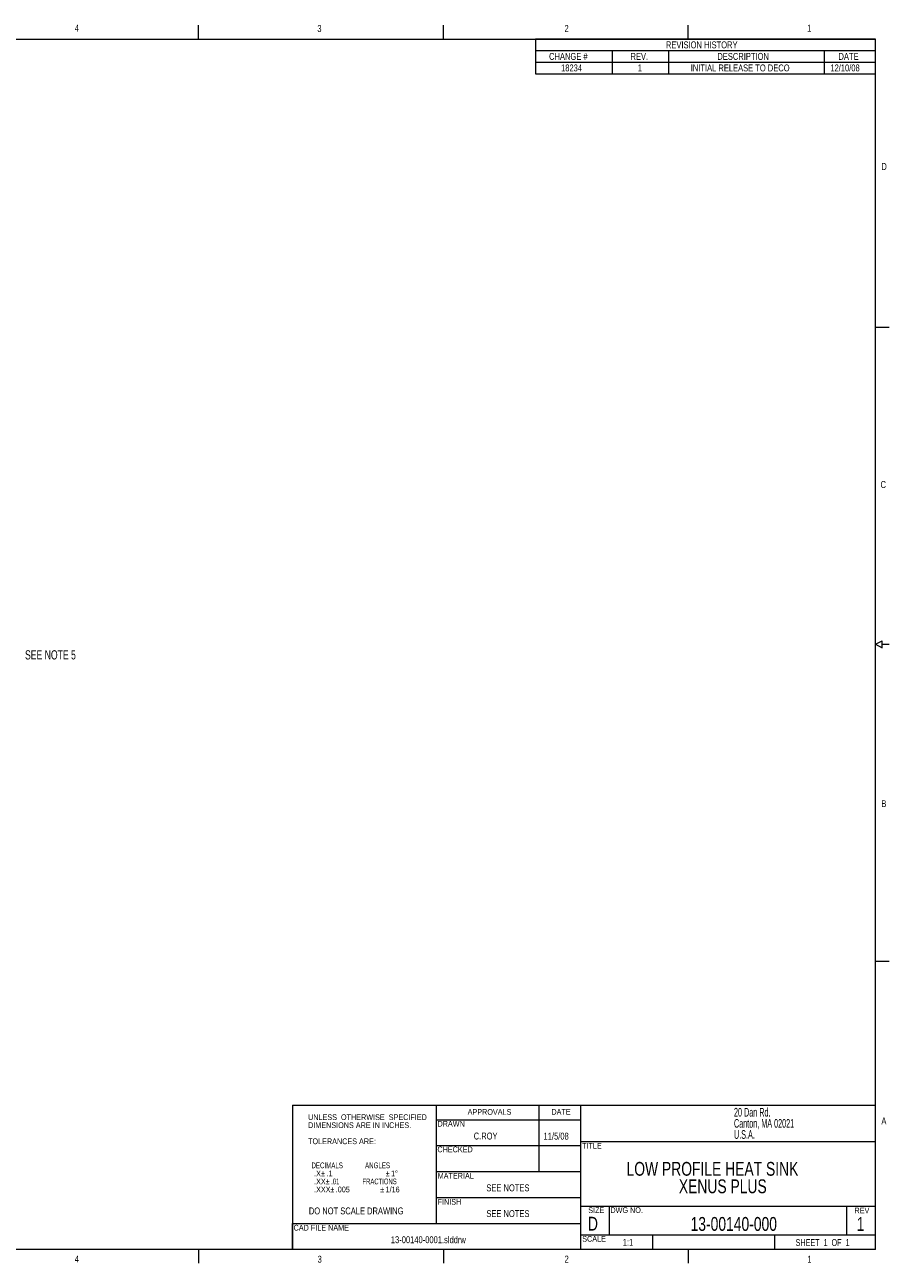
# Model space of a CAD drawing. Header units: inches. Extents: x 0.8 to 33.2, y 0.3 to 21.8.
# Tile 2 of 2: x 18.2 to 33.2, y 0.3 to 21.7. Entities that reach past the tile are written whole.
import ezdxf

# ---------------------------------------------------------------- set-up
doc = ezdxf.new("R2010")
doc.units = ezdxf.units.IN
doc.header["$MEASUREMENT"] = 0
doc.styles.add('SLDTEXTSTYLE0', font='TXT', dxfattribs={"width": 0.75})
doc.styles.add('SLDTEXTSTYLE1', font='TXT', dxfattribs={"width": 0.65})
doc.styles.add('SLDTEXTSTYLE2', font='TXT', dxfattribs={"width": 0.637931})
doc.styles.add('SLDTEXTSTYLE3', font='TXT', dxfattribs={"width": 0.615385})
doc.styles.add('SLDTEXTSTYLE4', font='TXT', dxfattribs={"width": 0.605})
doc.styles.add('SLDTEXTSTYLE5', font='TXT', dxfattribs={"width": 0.7})

# ---------------------------------------------------------------- blocks, each defined once
blk = doc.blocks.new('SW_NOTE_1')
at = {"color": 0, "linetype": 'Continuous', "lineweight": 0, "char_height": 0.1, "attachment_point": 1}
for s, insert, style in [('UNLESS  OTHERWISE  SPECIFIED', (0, 0.129), 'SLDTEXTSTYLE0'), ('DIMENSIONS ARE IN INCHES.', (0, -0.01), 'SLDTEXTSTYLE0'), ('TOLERANCES ARE:', (0, -0.289), 'SLDTEXTSTYLE0'), ('  DECIMALS             ANGLES', (0, -0.707), 'SLDTEXTSTYLE2'), ('   .X', (0, -0.847), 'SLDTEXTSTYLE0'), ('%%p', (0.225, -0.847), 'SLDTEXTSTYLE0'), ('.1                         ', (0.321, -0.847), 'SLDTEXTSTYLE0'), ('%%p', (1.346, -0.847), 'SLDTEXTSTYLE0'), ('1', (1.441, -0.847), 'SLDTEXTSTYLE0'), ('%%d', (1.509, -0.847), 'SLDTEXTSTYLE0'), ('   .XX', (0, -0.986), 'SLDTEXTSTYLE0'), ('%%p', (0.305, -0.986), 'SLDTEXTSTYLE0'), ('.01              FRACTIONS', (0.401, -0.986), 'SLDTEXTSTYLE3'), ('   .XXX', (0, -1.125), 'SLDTEXTSTYLE0'), ('%%p', (0.386, -1.125), 'SLDTEXTSTYLE0'), ('.005              ', (0.481, -1.125), 'SLDTEXTSTYLE0'), ('%%p', (1.251, -1.125), 'SLDTEXTSTYLE0'), ('1/16', (1.346, -1.125), 'SLDTEXTSTYLE0')]:
    blk.add_mtext(s, dxfattribs=dict(at, insert=insert, style=style))
blk = doc.blocks.new('SW_NOTE_3')
at = {"color": 0, "linetype": 'Continuous', "lineweight": 0, "char_height": 0.15, "attachment_point": 1, "style": 'SLDTEXTSTYLE4'}
for s, insert in [('20 Dan Rd.', (0, 0.193)), ('Canton, MA 02021', (0, 0)), ('U.S.A.', (0, -0.193))]:
    blk.add_mtext(s, dxfattribs=dict(at, insert=insert))
blk = doc.blocks.new('SW_TABLEANNOTATION_0')
at = {"color": 0, "linetype": 'Continuous', "lineweight": 0}
for p, q in [((0, 0), (0, -0.6)), ((5.899, 0), (0, 0)), ((5.899, -0.6), (5.899, 0)), ((0, -0.2), (5.899, -0.2)), ((1.329, -0.2), (1.329, -0.4)), ((2.308, -0.2), (2.308, -0.4)), ((5.008, -0.2), (5.008, -0.4)), ((0, -0.4), (5.899, -0.4)), ((1.329, -0.4), (1.329, -0.6)), ((2.308, -0.4), (2.308, -0.6)), ((5.008, -0.4), (5.008, -0.6)), ((0, -0.6), (5.899, -0.6))]:
    blk.add_line(p, q, dxfattribs=at)
at = {"color": 0, "linetype": 'Continuous', "lineweight": 0, "char_height": 0.12, "attachment_point": 1, "style": 'SLDTEXTSTYLE0'}
for s, insert in [('REVISION HISTORY', (2.263, -0.04)), ('CHANGE #', (0.234, -0.24)), ('REV.', (1.648, -0.24)), ('DESCRIPTION', (3.156, -0.24)), ('12/10/08', (5.117, -0.44)), ('DATE', (5.258, -0.24)), ('18234', (0.443, -0.44)), ('1', (1.774, -0.44)), ('INITIAL RELEASE TO DECO', (2.694, -0.44))]:
    blk.add_mtext(s, dxfattribs=dict(at, insert=insert))

msp = doc.modelspace()

# ---------------------------------------------------------------- linework, layer by layer
at = {"color": 7, "linetype": 'Continuous', "lineweight": 0}
for p, q in [((21.25, 21.5), (21.25, 21.74)), ((25.5, 21.5), (25.5, 21.74)), ((29.75, 21.5), (29.75, 21.74)), ((1, 21.5), (33, 21.5)), ((33, 0.5), (33, 21.5)), ((33, 16.5), (33.24, 16.5)), ((33, 11), (33.12, 11.06)), ((33, 11), (33.12, 10.94)), ((33.12, 10.94), (33.12, 11.06)), ((33.12, 11), (33.24, 11)), ((33, 5.5), (33.24, 5.5)), ((22.88, 3), (33, 3)), ((22.88, 3), (22.88, 0.5)), ((25.38, 2.75), (25.38, 3)), ((27.16, 3), (27.16, 1.85)), ((27.88, 3), (27.88, 0.5)), ((25.38, 2.3), (25.38, 2.75)), ((25.38, 2.75), (27.88, 2.75)), ((27.88, 2.37), (33, 2.37)), ((25.38, 1.85), (25.38, 2.3)), ((25.38, 2.3), (27.88, 2.3)), ((25.38, 1.4), (25.38, 1.85)), ((25.38, 1.85), (27.88, 1.85)), ((25.38, 0.95), (25.38, 1.4)), ((25.38, 1.4), (27.88, 1.4)), ((27.88, 1.25), (33, 1.25)), ((28.38, 1.25), (28.38, 0.75)), ((32.5, 1.25), (32.5, 0.75)), ((22.88, 0.5), (22.88, 0.95)), ((22.88, 0.95), (27.88, 0.95)), ((27.88, 0.75), (33, 0.75)), ((29.13, 0.75), (29.13, 0.5)), ((31.25, 0.75), (31.25, 0.5)), ((33, 0.5), (1, 0.5)), ((21.25, 0.5), (21.25, 0.26)), ((25.5, 0.5), (25.5, 0.26)), ((29.75, 0.5), (29.75, 0.26))]:
    msp.add_line(p, q, dxfattribs=at)

# ---------------------------------------------------------------- block references
for name, p in [('SW_TABLEANNOTATION_0', (27.101, 21.5)), ('SW_NOTE_1', (23.152, 2.715)), ('SW_NOTE_3', (30.545, 2.762))]:
    msp.add_blockref(name, p, dxfattribs=at)

# ---------------------------------------------------------------- texts
at = {"color": 7, "linetype": 'Continuous', "lineweight": 0, "attachment_point": 1}
for s, insert, char_height, style in [('4', (19.101, 21.748), 0.12, 'SLDTEXTSTYLE0'), ('3', (23.313, 21.744), 0.12, 'SLDTEXTSTYLE0'), ('2', (27.603, 21.744), 0.12, 'SLDTEXTSTYLE0'), ('1', (31.816, 21.749), 0.12, 'SLDTEXTSTYLE0'), ('D', (33.104, 19.35), 0.12, 'SLDTEXTSTYLE0'), ('C', (33.089, 13.831), 0.12, 'SLDTEXTSTYLE0'), ('SEE NOTE 5', (18.239, 10.896), 0.16, 'SLDTEXTSTYLE5'), ('B', (33.103, 8.294), 0.12, 'SLDTEXTSTYLE0'), ('APPROVALS', (25.922, 2.935), 0.1, 'SLDTEXTSTYLE0'), ('DATE', (27.376, 2.936), 0.1, 'SLDTEXTSTYLE0'), ('DRAWN', (25.399, 2.73), 0.1, 'SLDTEXTSTYLE0'), ('A', (33.104, 2.79), 0.12, 'SLDTEXTSTYLE0'), ('C.ROY', (26.027, 2.527), 0.12, 'SLDTEXTSTYLE0'), ('11/5/08', (27.24, 2.525), 0.12, 'SLDTEXTSTYLE0'), ('CHECKED', (25.397, 2.285), 0.1, 'SLDTEXTSTYLE0'), ('TITLE', (27.908, 2.346), 0.1, 'SLDTEXTSTYLE0'), ('LOW PROFILE HEAT SINK', (28.68, 2.018), 0.24, 'SLDTEXTSTYLE0'), ('MATERIAL', (25.402, 1.826), 0.1, 'SLDTEXTSTYLE0'), ('SEE NOTES', (26.247, 1.628), 0.12, 'SLDTEXTSTYLE0'), ('XENUS PLUS', (29.588, 1.715), 0.24, 'SLDTEXTSTYLE0'), ('FINISH', (25.401, 1.375), 0.1, 'SLDTEXTSTYLE0'), ('DO NOT SCALE DRAWING', (23.166, 1.228), 0.12, 'SLDTEXTSTYLE0'), ('SEE NOTES', (26.247, 1.181), 0.12, 'SLDTEXTSTYLE0'), ('SIZE', (28.015, 1.23), 0.1, 'SLDTEXTSTYLE0'), ('DWG NO.', (28.4, 1.232), 0.1, 'SLDTEXTSTYLE0'), ('REV', (32.637, 1.226), 0.1, 'SLDTEXTSTYLE0'), ('CAD FILE NAME', (22.901, 0.926), 0.1, 'SLDTEXTSTYLE0'), ('D', (28.01, 1.066), 0.24, 'SLDTEXTSTYLE0'), ('13-00140-000', (29.792, 1.062), 0.24, 'SLDTEXTSTYLE0'), ('1', (32.676, 1.062), 0.24, 'SLDTEXTSTYLE0'), ('13-00140-0001.slddrw', (24.589, 0.728), 0.12, 'SLDTEXTSTYLE0'), ('SCALE', (27.911, 0.733), 0.1, 'SLDTEXTSTYLE0'), ('1:1', (28.613, 0.683), 0.12, 'SLDTEXTSTYLE0'), ('SHEET  1  OF  1', (31.615, 0.679), 0.12, 'SLDTEXTSTYLE1'), ('4', (19.103, 0.394), 0.12, 'SLDTEXTSTYLE0'), ('3', (23.317, 0.39), 0.12, 'SLDTEXTSTYLE0'), ('2', (27.604, 0.391), 0.12, 'SLDTEXTSTYLE0'), ('1', (31.818, 0.389), 0.12, 'SLDTEXTSTYLE0')]:
    msp.add_mtext(s, dxfattribs=dict(at, insert=insert, char_height=char_height, style=style))

doc.saveas('drawing.dxf')
